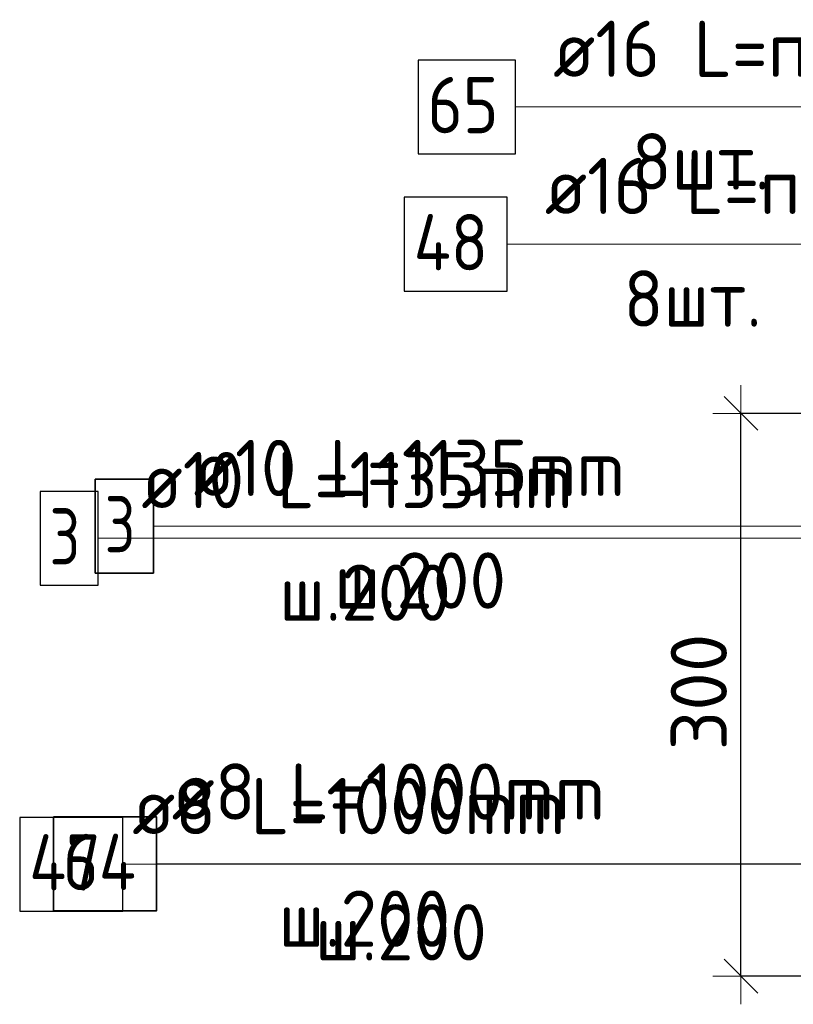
# Model space of a CAD drawing. Header units: metres. Extents: x -38 to 93, y -15 to 21.
# Tile 124 of 152: x 71.621 to 72.033, y 6.317 to 6.842. Entities that reach past the tile are written whole.
import ezdxf

# ---------------------------------------------------------------- set-up
doc = ezdxf.new("R2010")
doc.units = ezdxf.units.M
doc.header["$PDMODE"] = 65
for name, color, linetype, lineweight in [('XR$4$Арм.стержн. Арматура края', 96, 'Continuous', 35), ('XR$4$Арм.стержн. Хомут', 240, 'Continuous', 35), ('XR$4$Арм.стержн.горизонт. 1', 180, 'Continuous', 35), ('XR$4$Размерная линия (1)', 7, 'Continuous', 13), ('XR$6$Арм.стержн. Арматура края', 96, 'Continuous', 35), ('XR$6$Арм.стержн. Хомут', 240, 'Continuous', 35), ('XR$6$Арм.стержн.горизонт. 1', 180, 'Continuous', 35), ('XR$6$Размерная линия (1)', 7, 'Continuous', 13)]:
    doc.layers.add(name, color=color, linetype=linetype, lineweight=lineweight)
doc.styles.add('ISOCPEUR', font='txt')
doc.dimstyles.new('DIMSTYLE_12', dxfattribs={"dimtxt": 0.03, "dimasz": 0.03, "dimexe": 0, "dimexo": 0, "dimgap": 0.015, "dimtad": 2, "dimdec": 0, "dimlfac": 1000, "dimrnd": 1, "dimzin": 12, "dimdsep": 46, "dimtxsty": 'ISOCPEUR', "dimblk1": 'ALL_ML_STRICH', "dimblk2": 'ALL_ML_STRICH', "dimsah": 1, "dimcen": 0, "dimclrd": 7, "dimclre": 256, "dimclrt": 7, "dimadec": 0, "dimazin": 0, "dimtfac": 1, "dimtdec": 0, "dimtix": 1, "dimtmove": 2, "dimatfit": 3, "dimfxl": 0, "dimtzin": 0, "dimlwd": 0, "dimlwe": -3, "dimarcsym": 0})

# ---------------------------------------------------------------- blocks, each defined once
blk = doc.blocks.new('ALL_ML_STRICH')
at = {"color": 0, "linetype": 'ByBlock', "lineweight": -2}
for p, q in [((0, -0.5), (0, 0.5)), ((-0.3, -0.3), (0.3, 0.3)), ((-1, 0), (0.5, 0))]:
    blk.add_line(p, q, dxfattribs=at)
blk = doc.blocks.new('*D164')
at = {"layer": 'DEFPOINTS', "color": 7, "linetype": 'Continuous', "lineweight": 13, "transparency": 33554687}
for p in [(72.1258, 6.63192), (72.00546, 6.33192), (72.12577, 6.33192)]:
    blk.add_point(p, dxfattribs=at)
at = {"layer": 'XR$4$Размерная линия (1)', "color": 9, "linetype": 'Continuous', "lineweight": -2, "true_color": 0xc7c7c7, "transparency": 33554687}
for p, q in [((72.1058, 6.63192), (72.00546, 6.63192)), ((72.10577, 6.33192), (72.00546, 6.33192))]:
    blk.add_line(p, q, dxfattribs=at)
at = {"layer": 'XR$4$Размерная линия (1)', "color": 7, "linetype": 'Continuous', "lineweight": -2, "transparency": 33554687}
blk.add_line((72.00546, 6.33192), (72.00546, 6.63192), dxfattribs=at)
at = {"layer": 'XR$4$Размерная линия (1)', "color": 7, "linetype": 'Continuous', "lineweight": 13, "transparency": 33554687, "xscale": 0.03, "yscale": 0.03, "zscale": 0.03}
for p, rotation in [((72.00546, 6.63192), 90), ((72.00546, 6.33192), 270)]:
    blk.add_blockref('ALL_ML_STRICH', p, dxfattribs=dict(at, rotation=rotation))
at = {"layer": 'XR$4$Размерная линия (1)', "color": 7, "linetype": 'Continuous', "lineweight": 13, "transparency": 33554687, "insert": (71.98296, 6.48342), "char_height": 0.03, "width": 0.09, "attachment_point": 5, "rotation": 90, "style": 'ISOCPEUR'}
blk.add_mtext('\\A1;{300}', dxfattribs=at)
blk = doc.blocks.new('*D759')
at = {"layer": 'DEFPOINTS', "color": 7, "linetype": 'Continuous', "lineweight": 13, "transparency": 33554687}
for p in [(72.1258, 6.63192), (72.00546, 6.33192), (72.12577, 6.33192)]:
    blk.add_point(p, dxfattribs=at)
at = {"layer": 'XR$6$Размерная линия (1)', "color": 9, "linetype": 'Continuous', "lineweight": -2, "true_color": 0xc7c7c7, "transparency": 33554687}
for p, q in [((72.1058, 6.63192), (72.00546, 6.63192)), ((72.10577, 6.33192), (72.00546, 6.33192))]:
    blk.add_line(p, q, dxfattribs=at)
at = {"layer": 'XR$6$Размерная линия (1)', "color": 7, "linetype": 'Continuous', "lineweight": -2, "transparency": 33554687}
blk.add_line((72.00546, 6.33192), (72.00546, 6.63192), dxfattribs=at)
at = {"layer": 'XR$6$Размерная линия (1)', "color": 7, "linetype": 'Continuous', "lineweight": 13, "transparency": 33554687, "xscale": 0.03, "yscale": 0.03, "zscale": 0.03}
for p, rotation in [((72.00546, 6.63192), 90), ((72.00546, 6.33192), 270)]:
    blk.add_blockref('ALL_ML_STRICH', p, dxfattribs=dict(at, rotation=rotation))
at = {"layer": 'XR$6$Размерная линия (1)', "color": 7, "linetype": 'Continuous', "lineweight": 13, "transparency": 33554687, "insert": (71.98296, 6.48342), "char_height": 0.03, "width": 0.09, "attachment_point": 5, "rotation": 90, "style": 'ISOCPEUR'}
blk.add_mtext('\\A1;{300}', dxfattribs=at)

msp = doc.modelspace()

# ---------------------------------------------------------------- linework, layer by layer
at = {"layer": 'XR$4$Арм.стержн. Арматура края', "color": 7, "linetype": 'Continuous', "lineweight": 13, "transparency": 33554687}
for p, q in [((71.69208, 6.57182), (72.00208, 6.57182)), ((72.00208, 6.57182), (72.15577, 6.57182))]:
    msp.add_line(p, q, dxfattribs=at)
at = {"layer": 'XR$4$Арм.стержн. Арматура края', "color": 7, "linetype": 'Continuous', "lineweight": 35, "transparency": 33554687}
msp.add_lwpolyline([(71.66108, 6.54682), (71.69208, 6.54682), (71.69208, 6.59682), (71.66108, 6.59682), (71.66108, 6.54682)], dxfattribs=at)
at = {"layer": 'XR$4$Арм.стержн. Хомут', "color": 7, "linetype": 'Continuous', "lineweight": 13, "transparency": 33554687}
for p, q in [((71.69384, 6.39182), (71.97984, 6.39182)), ((71.97984, 6.39182), (72.15473, 6.39182))]:
    msp.add_line(p, q, dxfattribs=at)
at = {"layer": 'XR$4$Арм.стержн. Хомут', "color": 7, "linetype": 'Continuous', "lineweight": 35, "transparency": 33554687}
msp.add_lwpolyline([(71.63884, 6.36682), (71.69384, 6.36682), (71.69384, 6.41682), (71.63884, 6.41682), (71.63884, 6.36682)], dxfattribs=at)
at = {"layer": 'XR$4$Арм.стержн.горизонт. 1', "color": 7, "linetype": 'Continuous', "lineweight": 13, "transparency": 33554687}
msp.add_line((71.88523, 6.79524), (72.11123, 6.79524), dxfattribs=at)
at = {"layer": 'XR$4$Арм.стержн.горизонт. 1', "color": 7, "linetype": 'Continuous', "lineweight": 25, "transparency": 33554687}
msp.add_lwpolyline([(71.83323, 6.77024), (71.88523, 6.77024), (71.88523, 6.82024), (71.83323, 6.82024), (71.83323, 6.77024)], dxfattribs=at)
at = {"layer": 'XR$6$Арм.стержн. Арматура края', "color": 7, "linetype": 'Continuous', "lineweight": 13, "transparency": 33554687}
for p, q in [((71.66267, 6.56535), (71.97267, 6.56535)), ((71.97267, 6.56535), (72.15577, 6.56535))]:
    msp.add_line(p, q, dxfattribs=at)
at = {"layer": 'XR$6$Арм.стержн. Арматура края', "color": 7, "linetype": 'Continuous', "lineweight": 25, "transparency": 33554687}
msp.add_lwpolyline([(71.63167, 6.54035), (71.66267, 6.54035), (71.66267, 6.59035), (71.63167, 6.59035), (71.63167, 6.54035)], dxfattribs=at)
at = {"layer": 'XR$6$Арм.стержн. Хомут', "color": 7, "linetype": 'Continuous', "lineweight": 13, "transparency": 33554687}
for p, q in [((71.6758, 6.39157), (71.9588, 6.39157)), ((71.9588, 6.39157), (72.15473, 6.39157))]:
    msp.add_line(p, q, dxfattribs=at)
at = {"layer": 'XR$6$Арм.стержн. Хомут', "color": 7, "linetype": 'Continuous', "lineweight": 25, "transparency": 33554687}
msp.add_lwpolyline([(71.6208, 6.36657), (71.6758, 6.36657), (71.6758, 6.41657), (71.6208, 6.41657), (71.6208, 6.36657)], dxfattribs=at)
at = {"layer": 'XR$6$Арм.стержн.горизонт. 1', "color": 7, "linetype": 'Continuous', "lineweight": 13, "transparency": 33554687}
msp.add_line((71.88085, 6.72215), (72.10685, 6.72215), dxfattribs=at)
at = {"layer": 'XR$6$Арм.стержн.горизонт. 1', "color": 7, "linetype": 'Continuous', "lineweight": 25, "transparency": 33554687}
msp.add_lwpolyline([(71.82585, 6.69715), (71.88085, 6.69715), (71.88085, 6.74715), (71.82585, 6.74715), (71.82585, 6.69715)], dxfattribs=at)

# ---------------------------------------------------------------- texts
at = {"layer": 'XR$4$Арм.стержн. Арматура края', "color": 7, "linetype": 'Continuous', "lineweight": 25, "transparency": 33554687, "char_height": 0.03, "attachment_point": 7, "style": 'ISOCPEUR'}
for s, insert, width in [('\\W0.92;ø10 L=1135mm ', (71.71358, 6.58782), 0.2806692), ('\\W0.78;3', (71.66608, 6.55782), 0.0326407), ('\\W0.95;ш.200 ', (71.78858, 6.52782), 0.1311995)]:
    msp.add_mtext(s, dxfattribs=dict(at, insert=insert, width=width))
at = {"layer": 'XR$4$Арм.стержн. Хомут', "color": 7, "linetype": 'Continuous', "lineweight": 25, "transparency": 33554687, "char_height": 0.03, "attachment_point": 7, "style": 'ISOCPEUR'}
for s, insert, width in [('\\W0.96;ø8 L=1000mm ', (71.70184, 6.41532), 0.2722217), ('\\W0.88;64', (71.64384, 6.37782), 0.0581993), ('\\W0.95;ш.200 ', (71.77834, 6.34032), 0.1311997)]:
    msp.add_mtext(s, dxfattribs=dict(at, insert=insert, width=width))
at = {"layer": 'XR$4$Арм.стержн.горизонт. 1', "color": 7, "linetype": 'Continuous', "lineweight": 25, "transparency": 33554687, "char_height": 0.03, "attachment_point": 7, "style": 'ISOCPEUR'}
for s, insert, width in [('\\W0.94;ø16 L=п.м.', (71.90523, 6.81124), 0.1999832), ('\\W0.87;65', (71.83823, 6.78124), 0.0550812), ('\\W0.94;8шт. ', (71.94723, 6.75124), 0.1161286)]:
    msp.add_mtext(s, dxfattribs=dict(at, insert=insert, width=width))
at = {"layer": 'XR$6$Арм.стержн. Арматура края', "color": 7, "linetype": 'Continuous', "lineweight": 25, "transparency": 33554687, "char_height": 0.03, "attachment_point": 7, "style": 'ISOCPEUR'}
for s, insert, width in [('\\W0.92;ø10 L=1135mm ', (71.68567, 6.58135), 0.2806692), ('\\W0.78;3', (71.63667, 6.55135), 0.0326407), ('\\W0.95;ш.200 ', (71.75917, 6.52135), 0.1311997)]:
    msp.add_mtext(s, dxfattribs=dict(at, insert=insert, width=width))
at = {"layer": 'XR$6$Арм.стержн. Хомут', "color": 7, "linetype": 'Continuous', "lineweight": 25, "transparency": 33554687, "char_height": 0.03, "attachment_point": 7, "style": 'ISOCPEUR'}
for s, insert, width in [('\\W0.96;ø8 L=1000mm ', (71.6808, 6.40757), 0.2722217), ('\\W0.88;47', (71.6258, 6.37757), 0.0581992), ('\\W0.95;ш.200 ', (71.7588, 6.34757), 0.1311996)]:
    msp.add_mtext(s, dxfattribs=dict(at, insert=insert, width=width))
at = {"layer": 'XR$6$Арм.стержн.горизонт. 1', "color": 7, "linetype": 'Continuous', "lineweight": 25, "transparency": 33554687, "char_height": 0.03, "attachment_point": 7, "style": 'ISOCPEUR'}
for s, insert, width in [('\\W0.94;ø16 L=п.м.', (71.90085, 6.73815), 0.1999831), ('\\W0.88;48', (71.83085, 6.70815), 0.0581994), ('\\W0.94;8шт. ', (71.94285, 6.67815), 0.1161286)]:
    msp.add_mtext(s, dxfattribs=dict(at, insert=insert, width=width))

# ---------------------------------------------------------------- dimensions: what is measured, and where the dimension line sits
at = {"layer": 'XR$4$Размерная линия (1)', "color": 7, "linetype": 'Continuous', "lineweight": 13, "transparency": 33554687}
dim = msp.add_linear_dim(base=(72.00546, 6.63192), p1=(72.10577, 6.33192), p2=(72.1058, 6.63192), angle=90, dimstyle='DIMSTYLE_12', override={"dimpost": '<>', "dimclrd": 7, "dimclre": 9, "dimclrt": 7, "dimlwd": 0, "dimlwe": 65533}, dxfattribs=at)
dim.commit()
dim.dimension.update_dxf_attribs({"geometry": '*D164', "text_midpoint": (71.98296, 6.48342), "dimtype": 160})
at = {"layer": 'XR$6$Размерная линия (1)', "color": 7, "linetype": 'Continuous', "lineweight": 13, "transparency": 33554687}
dim = msp.add_linear_dim(base=(72.00546, 6.63192), p1=(72.10577, 6.33192), p2=(72.1058, 6.63192), angle=90, dimstyle='DIMSTYLE_12', override={"dimpost": '<>', "dimclrd": 7, "dimclre": 9, "dimclrt": 7, "dimlwd": 0, "dimlwe": 65533}, dxfattribs=at)
dim.commit()
dim.dimension.update_dxf_attribs({"geometry": '*D759', "text_midpoint": (71.98296, 6.48342), "dimtype": 160})

doc.saveas('drawing.dxf')
